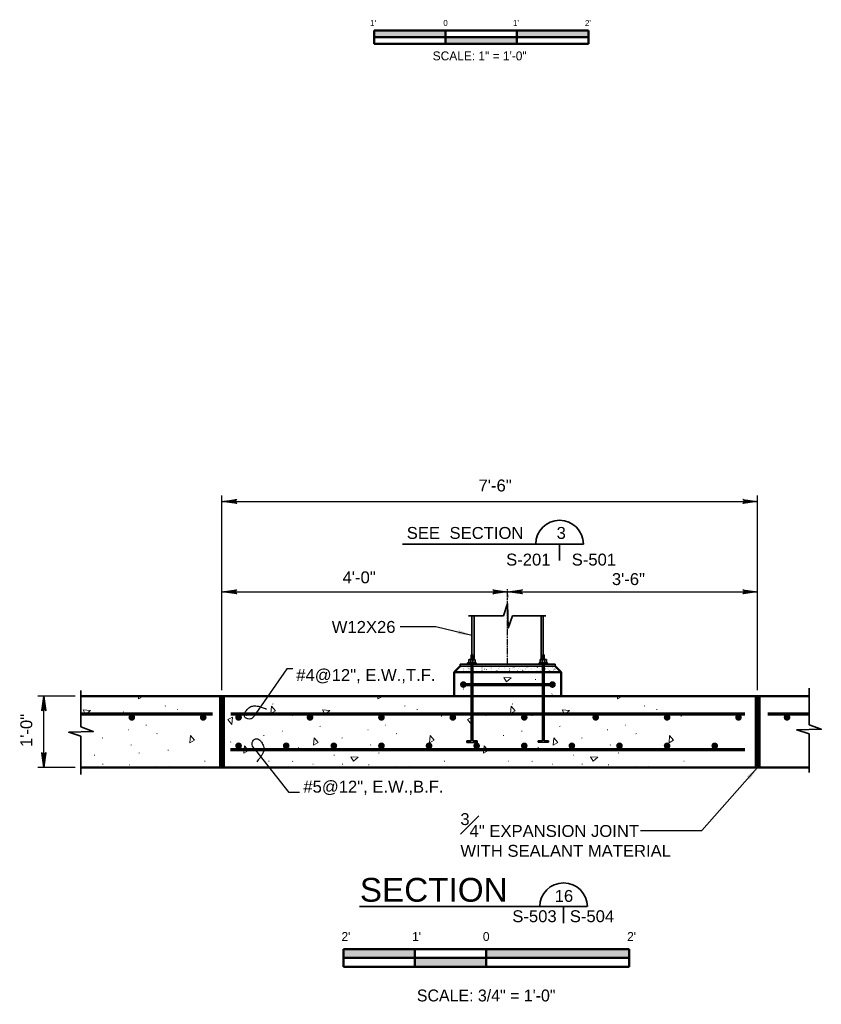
# Model space of a CAD drawing. Extents: x -490 to 147, y 39 to 689.
# Tile 1 of 4: x -490 to -355, y 39 to 205. Entities that reach past the tile are written whole.
import ezdxf
from ezdxf.enums import TextEntityAlignment as Align

# ---------------------------------------------------------------- set-up
doc = ezdxf.new("R2010")
doc.units = 0
doc.header["$LTSCALE"] = 0.0037
doc.header["$MEASUREMENT"] = 0
doc.linetypes.add('ACAD_ISO08W100', pattern=[432, 288, -36, 72, -36])
for name, color, linetype, lineweight in [('Level 15', 7, 'Continuous', 18), ('Level 20', 7, 'Continuous', 18), ('S-Anno-Brkl', 2, 'Continuous', 35), ('S-Anno-Dims', 33, 'Continuous', 35), ('S-Anno-Patt', 152, 'Continuous', 18), ('S-Anno-Symb', 6, 'Continuous', 50), ('S-Anno-Symb-Sect', 4, 'Continuous', 35), ('S-Anno-Text', 53, 'Continuous', 25), ('S-Anno-Text-Titl', 6, 'Continuous', 35), ('S-Sect-Cntr', 5, 'ACAD_ISO08W100', 25), ('S-Sect-Conc', 6, 'Continuous', 50), ('S-Sect-Join', 1, 'Continuous', 35), ('S-Sect-Misc', 3, 'Continuous', 35), ('S-Sect-Rbar', 7, 'Continuous', 70), ('S-Sect-Shps', 3, 'Continuous', 35)]:
    doc.layers.add(name, color=color, linetype=linetype, lineweight=lineweight)
doc.styles.add('BORD', font='romand.shx')
doc.styles.add('NOTES', font='romans.shx')
doc.styles.add('Text', font='txt', dxfattribs={"height": 0.125})

# ---------------------------------------------------------------- blocks, each defined once
blk = doc.blocks.new('LARROW')
at = {"color": 0, "linetype": 'ByBlock', "lineweight": -2, "flags": 128}
blk.add_lwpolyline([(-4.93, 0.71), (0, 0), (-4.92, -0.71), (-4.77, -0.59), (-4.55, -0.38), (-4.44, -0.19), (-4.42, 0), (-4.46, 0.21), (-4.57, 0.41), (-4.79, 0.61), (-4.93, 0.71), (-0.15, 0.01), (-4.76, -0.67), (-4.62, -0.56), (-4.39, -0.34), (-4.32, -0.06), (-4.37, 0.22), (-4.5, 0.41), (-4.67, 0.57), (-4.78, 0.65), (-0.41, 0.01), (-4.56, -0.59), (-4.41, -0.49), (-4.33, -0.37), (-4.25, -0.21), (-4.21, 0.01), (-4.23, 0.19), (-4.32, 0.33), (-4.5, 0.44), (-4.61, 0.58), (-0.71, 0.01), (-4.33, -0.5), (-4.17, -0.3), (-4.12, -0.06), (-4.14, 0.22), (-4.45, 0.51), (-1.05, 0.02), (-4.12, -0.41), (-4.07, -0.26), (-3.98, -0.04), (-4.04, 0.21), (-4.28, 0.43), (-1.36, 0.02), (-4.01, -0.31), (-3.92, -0.14), (-3.88, 0.04), (-4.07, 0.33), (-1.73, 0.02), (-3.85, -0.24), (-3.79, -0.11), (-3.77, 0.04), (-3.92, 0.25), (-2.17, 0.02), (-3.71, -0.15), (-3.67, 0.05), (-3.81, 0.17), (-2.53, 0.02), (-3.61, -0.09), (-3.63, 0.1), (-2.9, 0.02), (-3.57, -0.03), (-3.59, 0.03), (-3.36, 0.03)], dxfattribs=at)
blk = doc.blocks.new('S0001B')
for p, q in [((-1.5, 0), (-1.5, -0.188)), ((-1.5, 0), (1.5, 0)), ((-0.5, 0), (-0.5, -0.188)), ((0.5, -0.188), (0.5, 0)), ((1.5, -0.188), (1.5, 0)), ((-1.5, -0.094), (1.5, -0.094)), ((-1.5, -0.188), (1.5, -0.188))]:
    blk.add_line(p, q)
at = {"extrusion": (0, 0, -1)}
for points in [[(1.5, 0), (1.5, -0.094), (0.5, 0), (0.5, -0.094)], [(0.5, -0.094), (0.5, -0.188), (-0.5, -0.094), (-0.5, -0.188)]]:
    blk.add_solid(points, dxfattribs=at)
blk.add_solid([(0.5, -0.094), (0.5, 0), (1.5, -0.094), (1.5, 0)])
at = {"lineweight": 18, "style": 'Text'}
for s, p in [("1'", (-1.515, 0.103)), ('0', (-0.5, 0.104)), ("1'", (0.486, 0.103)), ("2'", (1.494, 0.103))]:
    blk.add_text(s, height=0.0833, dxfattribs=at).set_placement(p, align=Align.MIDDLE_CENTER)
at = {"lineweight": 25, "style": 'Text'}
blk.add_text('SCALE: 1" = 1\'-0"', height=0.12487, dxfattribs=at).set_placement((-0.022, -0.358), align=Align.MIDDLE_CENTER)
blk = doc.blocks.new('S0034B')
for p, q in [((-1.5, -0.185), (-1.5, 0.002)), ((1.5, 0.002), (-1.5, 0.002)), ((-0.75, -0.185), (-0.75, 0.002)), ((0, -0.185), (0, 0)), ((1.5, 0.002), (1.5, -0.185)), ((1.5, -0.092), (-1.5, -0.092)), ((1.5, -0.185), (-1.5, -0.185))]:
    blk.add_line(p, q)
at = {"extrusion": (0, 0, -1)}
for points in [[(1.5, 0.002), (1.5, -0.092), (0.75, 0.002), (0.75, -0.092)], [(0, 0), (0, -0.092), (-1.5, 0.002), (-1.5, -0.092)], [(0.75, -0.092), (0.75, -0.185), (0, -0.092), (0, -0.185)]]:
    blk.add_solid(points, dxfattribs=at)
at = {"lineweight": 18, "style": 'Text'}
for s, p in [("2'", (-1.473, 0.133)), ("1'", (-0.731, 0.133)), ('0', (0, 0.134)), ("2'", (1.527, 0.133))]:
    blk.add_text(s, height=0.0938, dxfattribs=at).set_placement(p, align=Align.MIDDLE_CENTER)
at = {"lineweight": 25, "style": 'Text'}
blk.add_text('SCALE: 3/4" = 1\'-0"', height=0.125, dxfattribs=at).set_placement((0, -0.486), align=Align.MIDDLE_CENTER)

msp = doc.modelspace()

# ---------------------------------------------------------------- hatches: boundary and pattern name
at = {"layer": 'S-Anno-Text', "extrusion": (0, 0, -1)}
for points in [[(413.91, 101), (416.26, 101.94), (416.2, 101.87), (416.12, 101.75), (416.09, 101.63), (416.09, 101.52), (416.13, 101.44), (416.2, 101.35), (416.34, 101.27), (416.42, 101.23)], [(367.29, 76.67), (365.91, 78.78), (367.84, 77.15), (367.76, 77.17), (367.6, 77.19), (367.49, 77.16), (367.4, 77.1), (367.33, 77.03), (367.3, 76.93), (367.29, 76.77)]]:
    msp.add_hatch(color=256, dxfattribs=at).paths.add_polyline_path(points, flags=16)
at = {"layer": 'S-Sect-Rbar'}
for points in [[(-414.79, 92.72, 1), (-415.91, 92.72, 1)], [(-399.81, 92.72, 1), (-400.94, 92.72, 1)], [(-470.5, 87.2, 1), (-471.62, 87.2, 1)], [(-458.5, 87.2, 1), (-459.62, 87.2, 1)], [(-452.55, 87.2, 1), (-453.68, 87.2, 1)], [(-440.55, 87.2, 1), (-441.68, 87.2, 1)], [(-428.55, 87.2, 1), (-429.68, 87.2, 1)], [(-416.55, 87.2, 1), (-417.68, 87.2, 1)], [(-404.55, 87.2, 1), (-405.67, 87.2, 1)], [(-392.55, 87.2, 1), (-393.67, 87.2, 1)], [(-380.55, 87.2, 1), (-381.67, 87.2, 1)], [(-368.55, 87.2, 1), (-369.67, 87.2, 1)], [(-360.4, 87.2, 1), (-361.52, 87.2, 1)], [(-452.55, 82.42, 1), (-453.68, 82.42, 1)], [(-444.55, 82.42, 1), (-445.68, 82.42, 1)], [(-436.55, 82.42, 1), (-437.68, 82.42, 1)], [(-428.55, 82.42, 1), (-429.68, 82.42, 1)], [(-420.55, 82.42, 1), (-421.68, 82.42, 1)], [(-412.55, 82.42, 1), (-413.67, 82.42, 1)], [(-404.55, 82.42, 1), (-405.67, 82.42, 1)], [(-396.55, 82.42, 1), (-397.67, 82.42, 1)], [(-388.55, 82.42, 1), (-389.67, 82.42, 1)], [(-380.55, 82.42, 1), (-381.67, 82.42, 1)], [(-372.55, 82.42, 1), (-373.67, 82.42, 1)]]:
    msp.add_hatch(color=256, dxfattribs=at).paths.add_polyline_path(points, flags=16)

# ---------------------------------------------------------------- linework, layer by layer
at = {"layer": 'Level 15', "color": 7, "linetype": 'Continuous', "lineweight": 25}
msp.add_line((-416.91, 90.79), (-398.91, 90.79), dxfattribs=at)
at = {"layer": 'Level 20', "color": 3, "linetype": 'Continuous', "lineweight": 25}
msp.add_line((-399.91, 95.79), (-415.91, 95.79), dxfattribs=at)
at = {"layer": 'S-Anno-Brkl'}
for p, q in [((-414.51, 104.27), (-408.6, 104.27)), ((-407.07, 104.27), (-401.48, 104.27)), ((-479.6, 85.59), (-479.6, 91.72)), ((-357.26, 85.96), (-357.26, 92.1)), ((-479.6, 85.7), (-479.7, 85.67)), ((-357.26, 77.95), (-357.26, 84.43)), ((-479.6, 77.57), (-479.6, 84.06))]:
    msp.add_line(p, q, dxfattribs=at)
at = {"layer": 'S-Anno-Brkl', "flags": 128}
for points in [[(-407.07, 104.27), (-407.83, 102.21), (-407.95, 106.33), (-408.6, 104.27)], [(-479.6, 85.59), (-477.54, 84.82), (-481.66, 84.7), (-479.6, 84.06)], [(-357.26, 85.96), (-355.2, 85.2), (-359.32, 85.08), (-357.26, 84.43)]]:
    msp.add_lwpolyline(points, dxfattribs=at)
at = {"layer": 'S-Anno-Dims', "lineweight": 25}
for p, q in [((-455.91, 91.78), (-455.91, 124.5)), ((-365.91, 91.78), (-365.91, 124.5)), ((-455.91, 123.51), (-365.91, 123.51)), ((-455.91, 91.78), (-455.91, 109.32)), ((-365.91, 91.78), (-365.91, 109.32)), ((-455.91, 108.32), (-407.91, 108.32)), ((-407.91, 108.32), (-365.91, 108.32)), ((-407.91, 107.78), (-407.91, 107.33)), ((-480.6, 90.79), (-486.85, 90.79)), ((-485.85, 78.79), (-485.85, 90.79)), ((-480.6, 78.79), (-486.85, 78.79))]:
    msp.add_line(p, q, dxfattribs=at)
at = {"layer": 'S-Anno-Patt'}
for p, q in [((-415.82, 94.85), (-415.81, 94.85)), ((-415.59, 95.62), (-415.58, 95.62)), ((-415.56, 95.71), (-415.54, 95.71)), ((-415.39, 95.49), (-415.38, 95.48)), ((-415.39, 95.21), (-415.38, 95.21)), ((-415.36, 94.96), (-415.34, 94.96)), ((-415.33, 95.34), (-415.31, 95.34)), ((-414.85, 95.77), (-414.83, 95.77)), ((-414.76, 95.13), (-414.74, 95.13)), ((-414.57, 95.69), (-414.56, 95.69)), ((-414.57, 94.86), (-414.55, 94.86)), ((-414.48, 95.46), (-414.47, 95.46)), ((-414.48, 95.02), (-414.47, 95.02)), ((-414.4, 95.37), (-414.39, 95.37)), ((-414.11, 95.01), (-414.09, 95.01)), ((-413.94, 95.26), (-413.93, 95.26)), ((-413.85, 95.44), (-413.84, 95.44)), ((-413.76, 95.56), (-413.75, 95.56)), ((-413.61, 94.91), (-413.59, 94.91)), ((-413.48, 94.86), (-413.46, 94.86)), ((-413.15, 95.1), (-413.13, 95.1)), ((-412.86, 95.68), (-412.84, 95.68)), ((-412.55, 95.8), (-412.54, 95.8)), ((-412.5, 95.73), (-412.48, 95.73)), ((-412.32, 95.39), (-412.31, 95.39)), ((-412.23, 95.55), (-412.21, 95.55)), ((-412.23, 95.16), (-412.21, 95.16)), ((-412.23, 95.06), (-412.21, 95.06)), ((-412.16, 94.85), (-412.14, 94.85)), ((-411.78, 95.32), (-411.76, 95.32)), ((-411.51, 95.74), (-411.49, 95.73)), ((-411.43, 95.27), (-411.41, 95.27)), ((-411.42, 94.91), (-411.4, 94.91)), ((-410.84, 95.59), (-410.82, 95.59)), ((-410.7, 95.38), (-410.69, 95.38)), ((-410.69, 95.52), (-410.68, 95.52)), ((-410.64, 95.71), (-410.62, 95.7)), ((-410.6, 95.48), (-410.59, 95.48)), ((-410.6, 95.16), (-410.59, 95.16)), ((-410.08, 94.87), (-410.06, 94.87)), ((-409.88, 94.99), (-409.86, 94.99)), ((-409.7, 95.09), (-409.68, 95.09)), ((-409.52, 95.35), (-409.5, 95.35)), ((-409.48, 95.46), (-409.47, 95.46)), ((-409.35, 95.25), (-409.33, 95.24)), ((-409.34, 95.64), (-409.32, 95.64)), ((-408.89, 95.74), (-408.87, 95.74)), ((-408.62, 94.87), (-408.61, 94.87)), ((-408.43, 95.47), (-408.41, 95.47)), ((-408.39, 95.58), (-408.38, 95.58)), ((-408.25, 95.24), (-408.24, 95.24)), ((-408, 94.98), (-407.98, 94.98)), ((-407.63, 95.11), (-407.62, 95.11)), ((-407.57, 95.34), (-407.55, 95.34)), ((-407.5, 95.38), (-407.48, 95.38)), ((-407.17, 95.64), (-407.15, 95.64)), ((-407.17, 95.49), (-407.15, 95.49)), ((-407.08, 95.74), (-407.06, 95.74)), ((-406.84, 95.59), (-406.82, 95.59)), ((-406.81, 95.19), (-406.79, 95.19)), ((-406.28, 95.03), (-406.26, 95.03)), ((-406.21, 94.95), (-406.2, 94.94)), ((-406.15, 94.84), (-406.13, 94.84)), ((-406.09, 95.39), (-406.07, 95.39)), ((-405.85, 95.54), (-405.83, 95.54)), ((-405.82, 95.18), (-405.8, 95.18)), ((-405.39, 95.08), (-405.37, 95.08)), ((-405.35, 95.29), (-405.34, 95.28)), ((-405.28, 94.97), (-405.26, 94.97)), ((-405.16, 95.73), (-405.14, 95.73)), ((-404.91, 95.5), (-404.9, 95.5)), ((-404.91, 95.33), (-404.9, 95.33)), ((-404.66, 95.63), (-404.64, 95.63)), ((-404.5, 94.88), (-404.48, 94.88)), ((-404.46, 95.16), (-404.45, 95.16)), ((-404.37, 95.66), (-404.36, 95.66)), ((-404.2, 94.97), (-404.18, 94.97)), ((-403.97, 95.24), (-403.95, 95.24)), ((-403.92, 95.75), (-403.9, 95.75)), ((-403.9, 95.45), (-403.88, 95.45)), ((-403.44, 95.34), (-403.42, 95.34)), ((-403.11, 95.52), (-403.09, 95.51)), ((-403.11, 95.06), (-403.09, 95.06)), ((-402.93, 95.6), (-402.91, 95.6)), ((-402.84, 95.16), (-402.83, 95.15)), ((-402.71, 94.86), (-402.7, 94.86)), ((-402.57, 95.42), (-402.55, 95.42)), ((-402.48, 94.95), (-402.46, 94.95)), ((-402.32, 95.71), (-402.3, 95.71)), ((-402.32, 95.09), (-402.3, 95.09)), ((-402.22, 95.77), (-402.2, 95.77)), ((-402.22, 95.66), (-402.2, 95.66)), ((-402.22, 95.28), (-402.2, 95.28)), ((-401.52, 95.35), (-401.51, 95.35)), ((-401.21, 95.41), (-401.2, 95.41)), ((-401.12, 95.58), (-401.11, 95.57)), ((-401.12, 95.23), (-401.11, 95.23)), ((-400.94, 95.72), (-400.93, 95.72)), ((-400.85, 95), (-400.83, 95)), ((-400.67, 95.16), (-400.65, 95.16)), ((-400.37, 94.89), (-400.35, 94.89)), ((-400.33, 95.64), (-400.32, 95.64)), ((-400.3, 95.51), (-400.29, 95.51)), ((-400.22, 95.02), (-400.2, 95.02)), ((-400.14, 95.09), (-400.12, 95.09)), ((-400.13, 95.33), (-400.11, 95.33)), ((-399.95, 95.7), (-399.93, 95.7)), ((-399.95, 95.31), (-399.93, 95.31)), ((-399.81, 94.97), (-399.79, 94.96)), ((-399.51, 94.84), (-399.49, 94.84)), ((-403.18, 93.58), (-403.27, 93.56)), ((-415.28, 91.98), (-415.38, 91.96)), ((-400.4, 91.16), (-400.49, 91.13)), ((-447.32, 89.47), (-447.41, 89.44)), ((-407.06, 89.47), (-407.15, 89.44)), ((-465.38, 89.13), (-465.48, 89.11)), ((-463.31, 88.55), (-463.4, 88.53)), ((-432.18, 87.92), (-432.28, 87.9)), ((-425.12, 89.13), (-425.22, 89.11)), ((-423.05, 88.55), (-423.14, 88.53)), ((-391.92, 87.92), (-392.02, 87.9)), ((-384.86, 89.13), (-384.96, 89.11)), ((-382.79, 88.55), (-382.88, 88.53)), ((-459.23, 87.42), (-459.32, 87.39)), ((-451.76, 87.52), (-451.85, 87.49)), ((-443.99, 87.52), (-444.08, 87.49)), ((-418.97, 87.42), (-419.06, 87.39)), ((-411.5, 87.52), (-411.59, 87.49)), ((-403.73, 87.52), (-403.82, 87.49)), ((-378.71, 87.42), (-378.8, 87.39)), ((-471.59, 85.12), (-471.68, 85.1)), ((-468.6, 85.9), (-468.7, 85.87)), ((-466.79, 84.49), (-466.88, 84.46)), ((-445.72, 84.89), (-445.81, 84.87)), ((-439.35, 85.7), (-439.44, 85.67)), ((-431.33, 85.12), (-431.42, 85.1)), ((-428.35, 85.9), (-428.44, 85.87)), ((-426.53, 84.49), (-426.62, 84.46)), ((-405.46, 84.89), (-405.56, 84.87)), ((-399.09, 85.7), (-399.18, 85.67)), ((-391.07, 85.12), (-391.17, 85.1)), ((-388.09, 85.9), (-388.18, 85.87)), ((-386.27, 84.49), (-386.37, 84.46)), ((-475.93, 83.75), (-476.02, 83.72)), ((-454.4, 83.07), (-454.49, 83.04)), ((-448.83, 84.18), (-448.93, 84.16)), ((-435.67, 83.75), (-435.76, 83.72)), ((-414.14, 83.07), (-414.23, 83.04)), ((-408.57, 84.18), (-408.67, 84.16)), ((-395.41, 83.75), (-395.51, 83.72)), ((-471.13, 82.57), (-471.22, 82.54)), ((-469.76, 81.24), (-469.86, 81.21)), ((-464.91, 81.69), (-465, 81.67)), ((-442.98, 82.15), (-443.07, 82.12)), ((-430.87, 82.57), (-430.96, 82.54)), ((-429.5, 81.24), (-429.6, 81.21)), ((-424.65, 81.69), (-424.74, 81.67)), ((-402.72, 82.15), (-402.81, 82.12)), ((-390.61, 82.57), (-390.7, 82.54)), ((-389.24, 81.24), (-389.34, 81.21)), ((-384.39, 81.69), (-384.48, 81.67)), ((-477.28, 80.85), (-477.38, 80.82)), ((-458.74, 79.86), (-458.83, 79.84)), ((-448, 79.86), (-448.1, 79.84)), ((-443.99, 79.84), (-444.08, 79.81)), ((-437.02, 80.85), (-437.12, 80.82)), ((-418.48, 79.86), (-418.57, 79.84)), ((-407.74, 79.86), (-407.84, 79.84)), ((-403.73, 79.84), (-403.82, 79.81)), ((-396.77, 80.85), (-396.86, 80.82)), ((-378.22, 79.86), (-378.32, 79.84)), ((-475.87, 79.34), (-475.97, 79.31)), ((-471.43, 79.23), (-471.53, 79.21)), ((-466.99, 78.93), (-467.09, 78.9)), ((-464.68, 78.93), (-464.77, 78.9)), ((-461.14, 78.83), (-461.24, 78.8)), ((-452.67, 78.83), (-452.76, 78.8)), ((-440.56, 79.34), (-440.65, 79.31)), ((-435.61, 79.34), (-435.71, 79.31)), ((-431.17, 79.23), (-431.27, 79.21)), ((-426.73, 78.93), (-426.83, 78.9)), ((-424.42, 78.93), (-424.51, 78.9)), ((-420.88, 78.83), (-420.98, 78.8)), ((-412.41, 78.83), (-412.5, 78.8)), ((-400.3, 79.34), (-400.39, 79.31)), ((-395.35, 79.34), (-395.45, 79.31)), ((-390.91, 79.23), (-391.01, 79.21)), ((-386.47, 78.93), (-386.57, 78.9)), ((-384.16, 78.93), (-384.25, 78.9)), ((-380.63, 78.83), (-380.72, 78.8))]:
    msp.add_line(p, q, dxfattribs=at)
at = {"layer": 'S-Anno-Patt', "flags": 128}
for points in [[(-469.27, 90.8), (-469.2, 90.73), (-469.96, 90.3), (-469.93, 90.8)], [(-429.01, 90.8), (-428.95, 90.73), (-429.71, 90.3), (-429.67, 90.8)], [(-388.75, 90.8), (-388.69, 90.73), (-389.45, 90.3), (-389.41, 90.8)]]:
    msp.add_lwpolyline(points, dxfattribs=at)
at = {"layer": 'S-Anno-Patt'}
for points in [[(-407.29, 93.83), (-408.09, 93.15), (-408.52, 93.91)], [(-478.02, 88.38), (-478.82, 87.7), (-479.25, 88.46)], [(-447.59, 89.1), (-446.91, 88.3), (-447.67, 87.88)], [(-437.76, 88.38), (-438.56, 87.7), (-438.99, 88.46)], [(-407.33, 89.1), (-406.65, 88.3), (-407.41, 87.88)], [(-397.5, 88.38), (-398.3, 87.7), (-398.73, 88.46)], [(-454.23, 86.02), (-454.91, 86.82), (-454.15, 87.24)], [(-413.97, 86.02), (-414.65, 86.82), (-413.89, 87.24)], [(-461.21, 84.15), (-460.53, 83.35), (-461.29, 82.92)], [(-440.42, 83.75), (-439.74, 82.95), (-440.5, 82.52)], [(-420.95, 84.15), (-420.27, 83.35), (-421.03, 82.92)], [(-400.16, 83.75), (-399.48, 82.95), (-400.24, 82.52)], [(-380.69, 84.15), (-380.01, 83.35), (-380.77, 82.92)], [(-452.13, 82.43), (-451.45, 81.63), (-452.21, 81.21)], [(-411.87, 82.43), (-411.19, 81.63), (-411.95, 81.21)], [(-433.02, 80.5), (-433.82, 79.82), (-434.25, 80.57)], [(-392.76, 80.5), (-393.56, 79.82), (-393.99, 80.57)]]:
    msp.add_3dface(points, dxfattribs=at)
at = {"layer": 'S-Anno-Symb-Sect'}
for p, q in [((-425.6, 116.33), (-395.18, 116.33)), ((-399.18, 116.33), (-399.18, 113.58))]:
    msp.add_line(p, q, dxfattribs=at)
msp.add_arc((-399.18, 116.33), 4, 0, 180, dxfattribs=at)
at = {"layer": 'S-Anno-Text', "flags": 128}
for points in [[(-425.96, 102.46), (-419.97, 102.46), (-413.91, 101)], [(-444, 95.34), (-445, 95.34), (-450.23, 87.85)], [(-442.89, 74.56), (-444.62, 74.56), (-450.23, 81.67)], [(-385.57, 68.19), (-375.29, 68.19), (-365.91, 78.78)]]:
    msp.add_lwpolyline(points, dxfattribs=at)
at = {"layer": 'S-Anno-Text'}
for points in [[(-450.23, 87.85), (-450.29, 87.73), (-450.36, 87.62), (-450.43, 87.5), (-450.52, 87.38), (-450.62, 87.27), (-450.72, 87.16), (-450.83, 87.06), (-450.97, 86.98), (-451.12, 86.93), (-451.26, 86.89), (-451.38, 86.88), (-451.55, 86.93), (-451.78, 87), (-451.96, 87.1), (-452.06, 87.26), (-452.16, 87.4), (-452.17, 87.59), (-452.12, 87.82), (-452.07, 88.08), (-451.93, 88.2), (-451.79, 88.37), (-451.63, 88.57), (-451.45, 88.75), (-451.25, 88.9), (-451.14, 88.99), (-451.01, 89.05), (-450.87, 89.08), (-450.66, 89.13), (-450.46, 89.15), (-450.24, 89.13), (-450.06, 89.12), (-449.89, 89.11), (-449.72, 89.06), (-449.53, 89), (-449.35, 88.93), (-449.16, 88.87), (-448.91, 88.78), (-448.67, 88.7), (-448.42, 88.59)], [(-450.23, 81.67), (-450.33, 81.76), (-450.42, 81.86), (-450.51, 81.97), (-450.6, 82.09), (-450.68, 82.21), (-450.75, 82.34), (-450.82, 82.48), (-450.85, 82.63), (-450.85, 82.79), (-450.85, 82.94), (-450.83, 83.06), (-450.73, 83.2), (-450.6, 83.41), (-450.45, 83.55), (-450.27, 83.6), (-450.11, 83.65), (-449.92, 83.61), (-449.71, 83.5), (-449.48, 83.37), (-449.4, 83.2), (-449.28, 83.02), (-449.14, 82.8), (-449.01, 82.58), (-448.93, 82.35), (-448.88, 82.22), (-448.86, 82.08), (-448.87, 81.93), (-448.88, 81.72), (-448.93, 81.52), (-449, 81.32), (-449.06, 81.15), (-449.13, 80.99), (-449.23, 80.84), (-449.34, 80.67), (-449.45, 80.52), (-449.57, 80.36), (-449.73, 80.14), (-449.87, 79.93), (-450.05, 79.73)]]:
    msp.add_open_spline(points, degree=3, knots=[0, 0, 0, 0, 0.055466, 0.055466, 0.055466, 0.116763, 0.116763, 0.116763, 0.179832, 0.179832, 0.179832, 0.238736, 0.238736, 0.238736, 0.322673, 0.322673, 0.322673, 0.401022, 0.401022, 0.401022, 0.489182, 0.489182, 0.489182, 0.593709, 0.593709, 0.593709, 0.651108, 0.651108, 0.651108, 0.737795, 0.737795, 0.737795, 0.810324, 0.810324, 0.810324, 0.891934, 0.891934, 0.891934, 1, 1, 1, 1], dxfattribs=at)
at = {"layer": 'S-Anno-Text-Titl'}
for p, q in [((-432.81, 55.38), (-394.52, 55.38)), ((-398.52, 55.38), (-398.52, 52.63))]:
    msp.add_line(p, q, dxfattribs=at)
msp.add_arc((-398.51, 55.38), 4, 0, 180, dxfattribs=at)
at = {"layer": 'S-Sect-Cntr'}
msp.add_line((-407.91, 96.16), (-407.91, 108.78), dxfattribs=at)
at = {"layer": 'S-Sect-Conc'}
for p, q in [((-415.91, 95.79), (-416.91, 94.79)), ((-416.91, 94.79), (-416.91, 90.79)), ((-416.91, 94.79), (-398.91, 94.79)), ((-399.91, 95.79), (-398.91, 94.79)), ((-398.91, 94.79), (-398.91, 90.79)), ((-479.6, 90.79), (-357.26, 90.79)), ((-479.6, 78.79), (-357.26, 78.79))]:
    msp.add_line(p, q, dxfattribs=at)
at = {"layer": 'S-Sect-Join'}
for points in [[(-456.29, 78.78), (-455.54, 78.78), (-455.54, 90.79), (-456.29, 90.79)], [(-456.04, 79.03), (-455.79, 79.03), (-455.79, 90.54), (-456.04, 90.54)], [(-366.28, 78.78), (-365.53, 78.78), (-365.53, 90.79), (-366.28, 90.79)], [(-366.03, 79.03), (-365.78, 79.03), (-365.78, 90.54), (-366.03, 90.54)]]:
    msp.add_3dface(points, dxfattribs=at)
at = {"layer": 'S-Sect-Misc'}
for p, q in [((-414.03, 97.73), (-413.78, 97.73)), ((-414.03, 96.93), (-414.03, 97.73)), ((-413.78, 96.93), (-413.78, 97.73)), ((-402.03, 97.73), (-401.78, 97.73)), ((-402.03, 96.93), (-402.03, 97.73)), ((-401.78, 96.93), (-401.78, 97.73)), ((-414.63, 96.16), (-414.63, 96.38)), ((-414.63, 96.38), (-413.19, 96.38)), ((-414.63, 96.16), (-413.19, 96.16)), ((-414.45, 96.38), (-414.45, 96.85)), ((-414.37, 96.93), (-413.45, 96.93)), ((-414.08, 96.38), (-414.08, 96.93)), ((-414.03, 97.47), (-413.78, 97.47)), ((-414.03, 97.2), (-413.78, 97.2)), ((-413.78, 96.16), (-414.03, 96.16)), ((-414.03, 96.16), (-414.03, 83.25)), ((-413.98, 97.6), (-413.83, 97.6)), ((-413.98, 97.33), (-413.83, 97.33)), ((-413.98, 97.06), (-413.83, 97.06)), ((-413.82, 96.93), (-413.73, 96.77)), ((-413.78, 83.25), (-413.78, 96.16)), ((-413.73, 96.38), (-413.73, 96.93)), ((-413.64, 96.93), (-413.73, 96.77)), ((-413.37, 96.38), (-413.37, 96.85)), ((-413.19, 96.16), (-413.19, 96.38)), ((-402.63, 96.16), (-402.63, 96.38)), ((-402.63, 96.38), (-401.19, 96.38)), ((-402.63, 96.16), (-401.19, 96.16)), ((-402.45, 96.38), (-402.45, 96.85)), ((-402.37, 96.93), (-401.45, 96.93)), ((-402.08, 96.38), (-402.08, 96.93)), ((-402.03, 97.47), (-401.78, 97.47)), ((-402.03, 97.2), (-401.78, 97.2)), ((-401.78, 96.16), (-402.03, 96.16)), ((-402.03, 96.16), (-402.03, 83.28)), ((-401.98, 97.6), (-401.84, 97.6)), ((-401.98, 97.33), (-401.84, 97.33)), ((-401.98, 97.06), (-401.84, 97.06)), ((-401.83, 96.93), (-401.73, 96.77)), ((-401.78, 83.28), (-401.78, 96.16)), ((-401.73, 96.38), (-401.73, 96.93)), ((-401.64, 96.93), (-401.73, 96.77)), ((-401.37, 96.38), (-401.37, 96.85)), ((-401.19, 96.16), (-401.19, 96.38)), ((-414.03, 83.25), (-414.78, 83.25)), ((-414.78, 83.25), (-414.78, 83)), ((-414.78, 83), (-413.03, 83)), ((-413.03, 83.25), (-413.78, 83.25)), ((-413.03, 83), (-413.03, 83.25)), ((-402.03, 83.28), (-402.78, 83.28)), ((-402.78, 83.28), (-402.78, 83.03)), ((-402.78, 83.03), (-401.04, 83.03)), ((-401.04, 83.28), (-401.78, 83.28)), ((-401.04, 83.03), (-401.04, 83.28))]:
    msp.add_line(p, q, dxfattribs=at)
for centre, major_axis, start_param, end_param in [((-414.37, 96.85), (0, 0.0781), 0, 1.570796), ((-413.45, 96.85), (0, -0.0781), 1.570796, 3.141593), ((-402.37, 96.85), (0, 0.0781), 0, 1.570796), ((-401.45, 96.85), (0, -0.0781), 1.570796, 3.141593)]:
    msp.add_ellipse(centre, major_axis=major_axis, ratio=0.999811, start_param=start_param, end_param=end_param, dxfattribs=at)
at = {"layer": 'S-Sect-Misc', "extrusion": (0, 0, -1)}
for points in [[(413.99, 96.93), (414.17, 96.93), (414.08, 96.77)], [(413.82, 96.93), (413.64, 96.93), (413.73, 96.77)], [(401.99, 96.93), (402.18, 96.93), (402.08, 96.77)], [(401.83, 96.93), (401.64, 96.93), (401.73, 96.77)]]:
    msp.add_solid(points, dxfattribs=at)
at = {"layer": 'S-Sect-Rbar'}
for p, q in [((-415.35, 92.72), (-400.37, 92.72)), ((-479.6, 87.79), (-457.5, 87.79)), ((-472.44, 87.92), (-472.53, 87.9)), ((-454.41, 87.79), (-368.05, 87.79)), ((-364.18, 87.79), (-357.26, 87.79)), ((-454.49, 81.79), (-368.05, 81.79))]:
    msp.add_line(p, q, dxfattribs=at)
at = {"layer": 'S-Sect-Shps'}
for p, q in [((-413.91, 97.73), (-413.91, 104.27)), ((-413.53, 96.93), (-413.53, 104.27)), ((-402.28, 96.93), (-402.28, 104.27)), ((-401.91, 97.73), (-401.91, 104.27)), ((-415.91, 96.16), (-399.91, 96.16)), ((-415.91, 95.79), (-415.91, 96.16)), ((-399.91, 96.16), (-399.91, 95.79)), ((-415.91, 95.79), (-399.91, 95.79))]:
    msp.add_line(p, q, dxfattribs=at)

# ---------------------------------------------------------------- block references
at = {"layer": 'S-Anno-Dims', "lineweight": 25, "xscale": 0.5066103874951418, "yscale": 0.4901383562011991, "zscale": 0.06350396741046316}
for p, rotation in [((-455.91, 123.51), 180), ((-455.91, 108.32), 180), ((-407.91, 108.32), 180), ((-485.85, 90.79), 90), ((-485.85, 78.79), 270)]:
    msp.add_blockref('LARROW', p, dxfattribs=dict(at, rotation=rotation))
for p in [(-365.91, 123.51), (-407.91, 108.32), (-365.91, 108.32)]:
    msp.add_blockref('LARROW', p, dxfattribs=at)
at = {"layer": 'S-Anno-Symb'}
for name, p, xscale, yscale, zscale in [('S0001B', (-412.34, 202.71), 12, 12, 12), ('S0034B', (-411.51, 48.22), 16, 16, 16)]:
    msp.add_blockref(name, p, dxfattribs=dict(at, xscale=xscale, yscale=yscale, zscale=zscale))

# ---------------------------------------------------------------- texts
at = {"layer": 'S-Anno-Dims', "lineweight": 25, "char_height": 2, "attachment_point": 1, "line_spacing_factor": 0.728704, "style": 'NOTES'}
for s, insert in [('\\fArial|b0|i0|c0|p39;7\'-6"', (-412.79, 127.19)), ('\\fArial|b0|i0|c0|p39;4\'-0"', (-435.64, 111.74)), ('\\fArial|b0|i0|c0|p39;3\'-6"', (-390.39, 111.45))]:
    msp.add_mtext(s, dxfattribs=dict(at, insert=insert))
at = {"layer": 'S-Anno-Dims', "lineweight": 25, "insert": (-489.79, 82.22), "char_height": 2, "attachment_point": 1, "rotation": 90, "line_spacing_factor": 0.728704, "style": 'NOTES'}
msp.add_mtext('\\fArial|b0|i0|c0|p39;1\'-0"', dxfattribs=at)
at = {"layer": 'S-Anno-Symb-Sect', "char_height": 2, "attachment_point": 1, "style": 'NOTES'}
for s, insert, line_spacing_factor in [('\\fArial|b0|i0|c0|p39;SEE', (-424.86, 119.21), 0.728704), ('\\fArial|b0|i0|c0|p39;SECTION', (-417.67, 119.21), 0.728704), ('\\fArial|b0|i0|c0|p39;3', (-399.68, 119.21), 0.731627), ('\\fArial|b0|i0|c0|p39;S-201', (-408.16, 114.73), 0.731627), ('\\fArial|b0|i0|c0|p39;S-501', (-397.14, 114.73), 0.731627)]:
    msp.add_mtext(s, dxfattribs=dict(at, insert=insert, line_spacing_factor=line_spacing_factor))
at = {"layer": 'S-Anno-Text', "char_height": 2, "attachment_point": 1, "line_spacing_factor": 0.728704, "style": 'NOTES'}
for s, insert in [('\\fArial|b0|i0|c0|p39;W12X26', (-437.46, 103.41)), ('\\fArial|b0|i0|c0|p39;#4@12", E.W.,T.F.', (-443.42, 95.32)), ('\\fArial|b0|i0|c0|p39;#5@12", E.W.,B.F.', (-442.23, 76.55))]:
    msp.add_mtext(s, dxfattribs=dict(at, insert=insert))
at = {"layer": 'S-Anno-Text', "insert": (-415.85, 71.1), "char_height": 2, "attachment_point": 1, "style": 'NOTES'}
msp.add_mtext('\\A0;\\fArial|b0|i0|c0|p39;\\S3#4;" EXPANSION JOINT\\PWITH SEALANT MATERIAL', dxfattribs=at)
at = {"layer": 'S-Anno-Text-Titl'}
for s, insert, char_height, attachment_point, line_spacing_factor, style in [('\\fArial|b0|i0|c0|p39;SECTION', (-420.32, 58.18), 4, 5, 0.605618, 'BORD'), ('\\fArial|b0|i0|c0|p39;16', (-400, 58.18), 2, 1, 0.728704, 'NOTES'), ('\\fArial|b0|i0|c0|p39;S-503', (-407.12, 54.77), 2, 1, 0.731627, 'NOTES'), ('\\fArial|b0|i0|c0|p39;S-504', (-397.46, 54.77), 2, 1, 0.731627, 'NOTES')]:
    msp.add_mtext(s, dxfattribs=dict(at, insert=insert, char_height=char_height, attachment_point=attachment_point, line_spacing_factor=line_spacing_factor, style=style))

doc.saveas('drawing.dxf')
